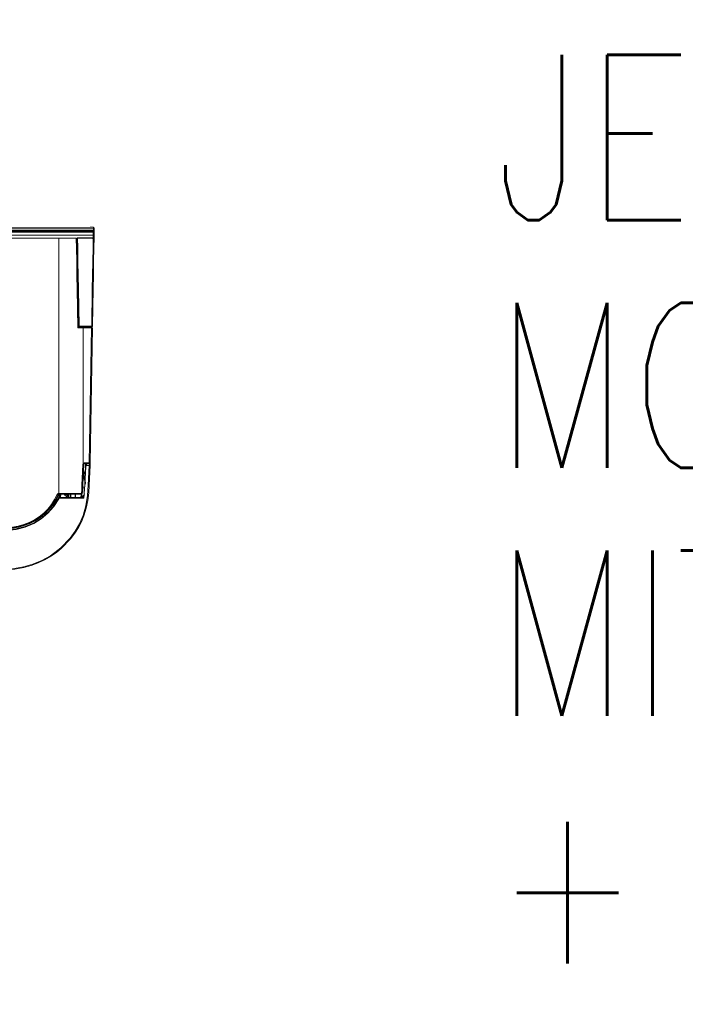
# Model space of a CAD drawing. Header units: centimetres. Extents: x -1062 to 5388, y 1642 to 2943.
# Tile 53 of 90: x 4569 to 4609, y 1817 to 1877. Entities that reach past the tile are written whole.
import ezdxf
from ezdxf.enums import TextEntityAlignment as Align

# ---------------------------------------------------------------- set-up
doc = ezdxf.new("R2010")
doc.units = ezdxf.units.CM
doc.layers.add('M-EQPM', color=220, linetype='Continuous', lineweight=25)
doc.layers.add('M-TEXT-n', color=5, linetype='Continuous', lineweight=9)
doc.styles.add('RomanS', font='romans.shx')

# ---------------------------------------------------------------- blocks, each defined once
blk = doc.blocks.new('A$C65818201')
at = {"lineweight": 5}
for points in [[(-415.97, 0), (415.97, 0)], [(413.97, 0), (415.97, 0)], [(415.97, 0), (416.03, 0), (416.09, -0.02), (416.13, -0.05), (416.18, -0.09), (416.22, -0.13), (416.25, -0.18), (416.26, -0.24), (416.27, -0.3)], [(415.97, -0.09), (415.97, -0.04), (415.97, -0.01), (415.97, 0)], [(415.96, -0.98), (-414.98, -0.98)], [(-414.96, -2), (415.94, -2)], [(415.93, -2.49), (-414.29, -2.49)], [(-409.11, -4.68), (-408.11, -3.91), (-406.66, -3.14), (-405.08, -2.67), (415.93, -2.51)], [(415.92, -3), (-404.98, -3.15), (-406.47, -3.6), (-407.84, -4.32), (-408.34, -4.68)], [(415.89, -4.68), (-405.28, -4.68)], [(415.89, -4.84), (-405.28, -4.84)], [(415.86, -6.22), (415.97, -0.29)], [(415.97, -0.09), (415.99, -0.09), (416.03, -0.09), (416.12, -0.13), (416.2, -0.18), (416.25, -0.27), (416.27, -0.35)], [(415.97, -0.29), (415.97, -0.21), (415.97, -0.14), (415.97, -0.09)], [(415.97, -0.29), (416.03, -0.3), (416.08, -0.31), (416.13, -0.33), (416.17, -0.36), (416.22, -0.38), (416.25, -0.42), (416.26, -0.46), (416.27, -0.5)], [(416.27, -0.5), (416.16, -6.43)], [(416.26, -0.59), (416.16, -6.44)], [(416.26, -0.59), (416.27, -0.51), (416.27, -0.45), (416.27, -0.39)], [(416.47, -0.59), (416.26, -0.59)], [(416.27, -0.3), (416.27, -0.3), (416.27, -0.32), (416.27, -0.36)], [(416.27, -0.3), (416.47, -0.3)], [(416.27, -0.36), (416.27, -0.36), (416.27, -0.35)], [(416.27, -0.35), (416.27, -0.4), (416.27, -0.44), (416.27, -0.5)], [(416.27, -0.39), (416.27, -0.36)], [(416.36, -6.43), (416.47, -0.59)], [(416.47, -0.3), (416.47, -0.32), (416.47, -0.38), (416.47, -0.47), (416.47, -0.59)], [(405.31, -6.5), (-408.39, -6.5)], [(395.03, -161.1), (395.03, -6.5)], [(405.61, -6.93), (405.61, -6.84), (405.59, -6.76), (405.56, -6.69), (405.53, -6.63), (405.48, -6.57), (405.43, -6.53), (405.37, -6.51), (405.31, -6.5)], [(405.61, -6.93), (405.71, -12.36)], [(405.89, -12.21), (405.79, -6.61)], [(406.4, -6.41), (406.34, -6.41), (406.28, -6.43), (406.23, -6.45), (406.18, -6.47), (406.14, -6.51), (406.12, -6.54), (406.1, -6.58), (406.09, -6.63)], [(406.2, -12.36), (406.09, -6.63)], [(406.4, -6.63), (406.34, -6.63), (406.28, -6.63), (406.23, -6.63), (406.18, -6.63), (406.15, -6.63), (406.12, -6.63), (406.1, -6.63), (406.09, -6.63)], [(406.4, -6.41), (415.67, -6.41)], [(406.4, -6.41), (406.4, -6.43), (406.4, -6.46), (406.4, -6.49), (406.4, -6.51), (406.4, -6.54), (406.4, -6.57), (406.4, -6.6), (406.4, -6.63)], [(406.4, -6.63), (406.5, -12.36)], [(415.67, -6.63), (406.4, -6.63)], [(415.67, -6.41), (415.71, -6.41), (415.74, -6.39), (415.78, -6.38), (415.8, -6.36), (415.83, -6.33), (415.85, -6.29), (415.86, -6.26), (415.86, -6.22)], [(415.67, -6.41), (415.67, -6.43), (415.67, -6.46), (415.67, -6.49), (415.67, -6.51), (415.67, -6.54), (415.67, -6.57), (415.67, -6.6), (415.67, -6.63)], [(416.16, -6.43), (416.15, -6.47), (416.12, -6.5), (416.08, -6.54), (416.02, -6.57), (415.94, -6.6), (415.85, -6.61), (415.76, -6.63), (415.67, -6.63)], [(416.16, -6.44), (416.15, -6.54), (416.12, -6.63), (416.08, -6.71), (416.02, -6.78), (415.95, -6.83), (415.86, -6.88), (415.77, -6.9), (415.67, -6.91)], [(415.67, -6.91), (415.67, -6.63)], [(415.67, -6.91), (415.86, -6.91)], [(415.76, -12.36), (415.86, -6.91)], [(415.86, -6.22), (415.92, -6.22), (415.98, -6.24), (416.03, -6.26), (416.07, -6.29), (416.11, -6.32), (416.13, -6.35), (416.16, -6.39), (416.16, -6.43)], [(415.86, -6.91), (415.95, -6.9), (416.05, -6.88), (416.13, -6.83), (416.21, -6.77), (416.27, -6.7), (416.32, -6.61), (416.35, -6.52), (416.36, -6.43)], [(416.16, -6.43), (416.16, -6.44)], [(416.36, -6.43), (416.26, -12.35)], [(405.71, -12.21), (405.89, -12.21)], [(405.71, -12.36), (405.86, -20.76), (406, -29.11), (406.15, -37.39)], [(406.33, -37.23), (406.19, -28.95), (406.04, -20.6), (405.89, -12.21)], [(406.19, -12.21), (406.19, -12.21), (406.17, -12.21), (406.14, -12.21), (406.1, -12.21), (406.06, -12.21), (406.01, -12.21), (405.95, -12.21), (405.89, -12.21)], [(406.63, -37.33), (406.49, -29.07), (406.34, -20.73), (406.2, -12.36)], [(406.5, -12.36), (406.43, -12.36), (406.38, -12.36), (406.33, -12.36), (406.28, -12.36), (406.25, -12.36), (406.22, -12.36), (406.2, -12.36), (406.2, -12.36)], [(406.5, -12.36), (406.64, -20.76), (406.79, -29.11), (406.93, -37.39)], [(415.33, -37.39), (415.47, -29.11), (415.61, -20.76), (415.76, -12.36)], [(415.76, -12.36), (415.86, -12.36), (415.95, -12.36), (416.04, -12.36), (416.11, -12.36), (416.17, -12.36), (416.22, -12.36), (416.25, -12.36), (416.26, -12.35)], [(416.26, -12.35), (416.11, -20.72), (415.97, -29.04), (415.82, -37.3)], [(406.33, -37.23), (406.14, -37.23)], [(406.15, -37.39), (406.56, -60.8)], [(406.72, -59.45), (406.33, -37.23)], [(406.63, -37.29), (406.63, -37.28), (406.61, -37.27), (406.58, -37.26), (406.55, -37.25), (406.5, -37.24), (406.45, -37.24), (406.39, -37.23), (406.33, -37.23)], [(407.02, -59.51), (406.63, -37.33)], [(406.93, -37.39), (406.87, -37.39), (406.82, -37.39), (406.77, -37.38), (406.72, -37.37), (406.69, -37.37), (406.66, -37.36), (406.64, -37.34), (406.63, -37.33)], [(406.93, -37.39), (407.32, -59.57)], [(414.94, -59.76), (415.33, -37.39)], [(415.33, -37.39), (415.42, -37.39), (415.51, -37.38), (415.61, -37.38), (415.68, -37.37), (415.74, -37.35), (415.79, -37.33), (415.81, -37.31), (415.82, -37.3)], [(415.82, -37.3), (415.43, -59.71)], [(406.79, -59.76), (406.75, -59.66), (406.73, -59.56), (406.72, -59.45)], [(407.02, -59.51), (407.01, -59.5), (407, -59.49), (406.97, -59.48), (406.93, -59.47), (406.89, -59.46), (406.84, -59.46), (406.78, -59.45), (406.72, -59.45)], [(407.52, -60), (407.42, -59.99), (407.33, -59.96), (407.24, -59.92), (407.17, -59.86), (407.11, -59.79), (407.06, -59.7), (407.03, -59.61), (407.02, -59.51)], [(407.32, -59.57), (407.26, -59.57), (407.2, -59.56), (407.15, -59.56), (407.11, -59.55), (407.07, -59.55), (407.04, -59.53), (407.02, -59.52), (407.02, -59.51)], [(407.32, -59.57), (407.32, -59.6), (407.33, -59.64), (407.35, -59.67), (407.38, -59.71), (407.41, -59.73), (407.45, -59.75), (407.48, -59.76), (407.52, -59.76)], [(406.54, -59.76), (406.79, -59.76)], [(406.79, -60), (406.55, -60)], [(406.55, -60.26), (407.88, -60.26)], [(406.55, -60.5), (414.91, -60.5)], [(414.91, -60.8), (406.56, -60.8)], [(406.79, -59.76), (406.79, -59.81), (406.79, -59.86), (406.79, -59.9), (406.79, -59.94), (406.79, -59.96), (406.79, -59.99), (406.79, -60), (406.79, -60)], [(406.79, -59.76), (406.93, -59.81), (407.1, -59.88), (407.32, -59.97), (407.48, -60), (407.52, -60), (407.52, -60)], [(407.52, -60), (407.52, -60), (407.5, -60), (407.43, -60), (407.24, -60), (407.03, -60), (406.79, -60)], [(407.52, -59.76), (407.52, -59.81), (407.52, -59.86), (407.52, -59.9), (407.52, -59.94), (407.52, -59.96), (407.52, -59.99), (407.52, -60), (407.52, -60)], [(407.52, -59.76), (414.94, -59.76)], [(414.94, -60), (407.52, -60)], [(407.89, -60.5), (407.88, -60)], [(408.38, -60), (408.39, -60.5)], [(408.94, -60.5), (408.93, -60)], [(409.44, -60.5), (409.43, -60)], [(409.85, -143.06), (409.85, -60.8)], [(409.93, -60), (409.94, -60.5)], [(410.18, -60.5), (410.18, -60)], [(410.69, -60), (410.68, -60.5)], [(411.18, -60), (411.18, -60.5)], [(412.32, -60.5), (412.33, -60)], [(412.82, -60.5), (412.83, -60)], [(412.83, -60), (412.82, -60.5)], [(412.82, -60.5), (412.82, -60.5)], [(413.12, -60.5), (413.11, -60.5), (413.1, -60.5)], [(413.12, -60.5), (413.13, -60)], [(413.43, -60), (413.42, -60.5)], [(413.48, -142.63), (414.91, -60.8)], [(413.82, -60.5), (413.81, -60)], [(415.42, -60.8), (413.98, -142.73)], [(414.11, -60), (414.12, -60.5)], [(414.91, -60.5), (414.99, -60.51), (415.05, -60.54), (415.1, -60.57), (415.15, -60.61), (415.2, -60.71), (415.21, -60.8)], [(414.91, -60.5), (414.91, -60.52), (414.91, -60.59), (414.91, -60.69), (414.91, -60.8)], [(414.91, -60.8), (415.01, -60.8), (415.11, -60.8), (415.19, -60.8), (415.27, -60.8), (415.33, -60.8), (415.38, -60.8), (415.4, -60.8), (415.42, -60.8)], [(414.94, -59.76), (415.03, -59.76), (415.13, -59.76), (415.21, -59.76), (415.29, -59.75), (415.35, -59.74), (415.4, -59.73), (415.43, -59.72), (415.43, -59.71)], [(414.94, -59.76), (414.94, -59.81), (414.94, -59.86), (414.94, -59.9), (414.94, -59.94), (414.94, -59.96), (414.94, -59.99), (414.94, -60), (414.94, -60)], [(415.13, -60), (415.13, -60), (415.12, -60), (415.1, -60), (415.08, -60), (415.04, -60), (415.01, -60), (414.98, -60), (414.94, -60)], [(415.43, -59.71), (415.43, -59.76), (415.41, -59.82), (415.38, -59.87), (415.35, -59.92), (415.3, -59.95), (415.25, -59.98), (415.19, -60), (415.13, -60)], [(410.67, -142.63), (410.48, -142.64), (410.29, -142.7), (410.12, -142.79), (409.97, -142.91), (409.85, -143.06), (409.75, -143.22), (409.69, -143.41), (409.67, -143.6)], [(410.17, -143.51), (410.19, -143.37), (410.29, -143.2), (410.44, -143.08), (410.62, -143.03), (410.67, -143.03)], [(410.67, -143.03), (410.67, -143.03), (410.67, -143), (410.67, -142.96), (410.67, -142.9), (410.67, -142.82), (410.67, -142.73), (410.67, -142.63)], [(410.67, -142.63), (413.48, -142.63)], [(410.67, -143.03), (413.68, -143.03)], [(411.12, -146.57), (411.18, -143.03)], [(411.45, -144.67), (411.48, -143.03)], [(411.97, -143.03), (411.95, -144.18)], [(413.32, -143.71), (413.32, -143.03)], [(413.68, -143.02), (413.68, -143.03), (413.67, -143.02), (413.65, -142.99), (413.63, -142.94), (413.6, -142.88), (413.56, -142.8), (413.53, -142.72), (413.48, -142.63)], [(413.98, -142.73), (413.97, -142.74), (413.95, -142.75), (413.9, -142.75), (413.84, -142.74), (413.77, -142.72), (413.68, -142.7), (413.59, -142.66), (413.48, -142.63)], [(413.98, -142.73), (413.98, -142.78), (413.96, -142.84), (413.93, -142.89), (413.89, -142.93), (413.85, -142.97), (413.8, -143), (413.74, -143.01), (413.68, -143.02)], [(413.81, -144.18), (413.81, -142.98)], [(413.98, -142.73), (413.96, -144.18)], [(409.07, -156.03), (409.67, -143.6)], [(410.17, -143.51), (409.57, -155.94)], [(409.67, -143.6), (409.77, -143.6), (409.86, -143.6), (409.95, -143.59), (410.03, -143.58), (410.09, -143.56), (410.13, -143.55), (410.16, -143.53), (410.17, -143.51)], [(410.36, -149.14), (411.44, -145.5)], [(411.42, -146.25), (410.55, -149.2)], [(411.45, -144.67), (410.87, -155.96)], [(411.95, -144.18), (411.86, -144.19), (411.76, -144.22), (411.68, -144.26), (411.6, -144.33), (411.54, -144.4), (411.49, -144.49), (411.46, -144.57), (411.45, -144.67)], [(413.46, -144.18), (411.95, -144.18)], [(412.87, -156.1), (413.46, -144.18)], [(413.32, -143.71), (413.41, -143.72), (413.51, -143.75), (413.59, -143.79), (413.67, -143.85), (413.73, -143.92), (413.78, -144), (413.81, -144.09), (413.81, -144.18)], [(413.62, -144.17), (413.5, -144.1), (413.33, -143.84), (413.32, -143.71)], [(413.96, -144.18), (413.37, -156)], [(413.46, -144.18), (413.51, -144.18), (413.57, -144.18), (413.62, -144.17)], [(413.81, -144.18), (413.73, -144.17), (413.62, -144.17)], [(413.81, -144.18), (413.88, -144.18), (413.92, -144.18), (413.95, -144.18), (413.96, -144.18)], [(410.41, -152.2), (410.02, -152.2)], [(410.03, -151.7), (410.28, -151.7)], [(410.31, -151.82), (410.24, -151.49), (410.18, -151.16), (410.15, -150.82), (410.15, -150.48), (410.17, -150.14), (410.21, -149.81), (410.27, -149.47), (410.36, -149.14)], [(410.31, -151.82), (410.31, -151.82), (410.33, -151.82), (410.34, -151.81), (410.37, -151.81), (410.4, -151.8), (410.43, -151.79), (410.47, -151.78), (410.5, -151.78)], [(411.26, -155.5), (410.31, -151.82)], [(410.55, -149.2), (410.47, -149.52), (410.41, -149.84), (410.37, -150.16), (410.35, -150.49), (410.36, -150.81), (410.38, -151.14), (410.43, -151.46), (410.5, -151.78)], [(410.36, -149.14), (410.36, -149.15), (410.37, -149.15), (410.39, -149.16), (410.41, -149.16), (410.44, -149.17), (410.47, -149.18), (410.51, -149.19), (410.55, -149.2)], [(410.5, -151.78), (411.27, -154.75)], [(413.37, -156), (413.37, -156), (413.14, -160.67), (412.57, -165.31), (411.6, -170.01), (410.19, -174.6), (408.69, -178.24), (406.88, -181.76), (404.7, -185.2), (402.21, -188.45), (396.71, -194.15), (393.59, -196.75), (390.25, -199.09), (386.47, -201.29), (382.49, -203.14), (378.22, -204.69), (373.85, -205.89), (372.78, -206.14), (368.44, -206.94), (360.95, -207.76), (353.37, -208)], [(353.37, -207.61), (360.21, -207.41), (367.02, -206.75), (373.74, -205.51), (379.4, -203.86), (384.86, -201.62), (389.99, -198.77), (396.32, -193.94), (401.83, -188.23), (404.98, -183.97), (407.64, -179.37), (409.72, -174.52), (411.46, -168.52), (412.47, -162.34), (412.87, -156.1)], [(408.25, -161.5), (408.42, -161.49), (408.6, -161.44), (408.76, -161.36), (408.91, -161.25), (409.03, -161.12), (409.14, -160.97), (409.2, -160.8), (409.24, -160.63)], [(408.74, -160.66), (408.72, -160.75), (408.69, -160.84), (408.64, -160.91), (408.58, -160.98), (408.51, -161.03), (408.42, -161.07), (408.34, -161.1), (408.25, -161.1)], [(408.74, -160.66), (408.91, -159.13), (409.02, -157.58), (409.07, -156.03)], [(408.74, -160.66), (408.84, -160.68), (408.93, -160.68), (409.02, -160.68), (409.09, -160.68), (409.15, -160.67), (409.2, -160.66), (409.23, -160.64), (409.24, -160.63)], [(409.24, -160.63), (408.84, -163.25)], [(409.07, -156.03), (409.17, -156.03), (409.26, -156.03), (409.35, -156.02), (409.42, -156.01), (409.48, -155.99), (409.53, -155.98), (409.56, -155.96), (409.57, -155.94)], [(409.57, -155.94), (409.51, -157.5), (409.41, -159.06), (409.24, -160.63)], [(409.26, -160.47), (409.28, -160.46), (409.35, -160.4), (409.41, -160.32), (409.46, -160.24), (409.49, -160.15), (409.5, -160.05)], [(409.5, -160.05), (409.49, -160.05), (409.46, -160.05), (409.41, -160.05), (409.35, -160.05), (409.31, -160.05)], [(409.54, -157.63), (409.5, -160.05)], [(410.81, -157.86), (409.51, -157.63)], [(409.53, -157.12), (410.83, -157.35)], [(410.87, -155.96), (410.24, -164.01)], [(413.37, -156), (413.36, -156.02), (413.33, -156.04), (413.29, -156.06), (413.22, -156.07), (413.15, -156.09), (413.06, -156.09), (412.97, -156.09), (412.87, -156.1)], [(363.5, -181.61), (367.01, -181.42), (370.47, -180.87), (373.86, -179.96), (377.14, -178.7), (380.26, -177.11), (383.21, -175.19), (385.93, -172.98), (388.41, -170.5), (390.62, -167.77), (392.53, -164.83), (394.12, -161.7)], [(394.57, -161.8), (392.96, -164.98), (391.03, -167.97), (388.79, -170.74), (386.27, -173.25), (383.5, -175.5), (380.52, -177.44), (377.34, -179.06), (374.02, -180.34), (370.58, -181.26), (367.06, -181.82), (363.5, -182)], [(394.99, -164.27), (392.05, -168.91), (388.5, -173), (384.41, -176.5), (379.87, -179.34), (374.7, -181.57), (369.22, -182.98), (363.5, -183.5)], [(394.39, -162.85), (393.22, -165.07), (391.27, -168.08), (389.01, -170.87), (386.47, -173.42), (383.68, -175.68), (380.67, -177.64), (377.46, -179.27), (374.11, -180.56), (370.64, -181.49), (367.09, -182.06), (364.23, -182.24)], [(391.45, -169.08), (394.61, -164.05)], [(394.86, -164.27), (391.71, -169.37)], [(394.12, -161.7), (394.21, -161.53), (394.34, -161.39), (394.49, -161.27), (394.66, -161.18), (394.84, -161.13), (395.03, -161.1)], [(394.12, -161.7), (394.21, -161.74), (394.28, -161.76), (394.36, -161.79), (394.43, -161.81), (394.49, -161.82), (394.53, -161.82), (394.56, -161.81), (394.57, -161.8)], [(394.85, -161.86), (394.39, -162.85)], [(395.03, -161.5), (394.93, -161.51), (394.85, -161.54), (394.76, -161.58), (394.68, -161.64), (394.62, -161.72), (394.57, -161.8)], [(394.85, -161.86), (394.8, -161.84), (394.75, -161.82), (394.71, -161.81), (394.66, -161.8), (394.63, -161.79), (394.6, -161.79), (394.58, -161.8), (394.57, -161.8)], [(395.3, -163.52), (395.14, -163.57), (394.98, -163.65), (394.83, -163.76), (394.71, -163.89), (394.61, -164.05)], [(394.61, -164.05), (394.78, -163.81)], [(394.61, -164.05), (394.61, -164.06), (394.62, -164.08), (394.64, -164.1), (394.67, -164.13), (394.71, -164.16), (394.75, -164.2), (394.8, -164.23), (394.86, -164.27)], [(394.78, -163.81), (394.78, -163.82), (394.77, -163.85), (394.78, -163.89), (394.79, -163.93), (394.82, -163.98), (394.86, -164.03), (394.9, -164.09), (394.95, -164.14)], [(394.78, -163.81), (395.04, -163.61), (395.08, -163.59)], [(395.03, -161.74), (395, -161.75), (394.96, -161.76), (394.93, -161.78), (394.89, -161.8), (394.87, -161.83), (394.85, -161.86)], [(394.95, -164.14), (394.86, -164.27)], [(395.24, -164.04), (395.2, -164.05), (394.95, -164.14)], [(394.95, -164.35), (394.95, -164.14)], [(395.02, -163.39), (394.98, -163.69)], [(395.43, -164.01), (395.34, -164.01), (395.26, -164.03), (395.17, -164.08), (395.1, -164.13), (395.04, -164.2), (394.99, -164.27)], [(395.02, -163.39), (395.32, -162.33), (395.47, -161.74)], [(395.5, -163.43), (395.49, -163.44), (395.46, -163.45), (395.4, -163.45), (395.34, -163.45), (395.27, -163.44), (395.2, -163.43), (395.12, -163.41), (395.02, -163.39)], [(395.03, -161.1), (395.03, -161.19), (395.03, -161.26), (395.03, -161.33), (395.03, -161.39), (395.03, -161.44), (395.03, -161.47), (395.03, -161.5), (395.03, -161.5)], [(395.03, -161.1), (408.25, -161.1)], [(395.03, -161.74), (395.03, -161.69), (395.03, -161.65), (395.03, -161.61), (395.03, -161.57), (395.03, -161.54), (395.03, -161.52), (395.03, -161.51), (395.03, -161.5)], [(408.25, -161.5), (395.03, -161.5)], [(395.47, -161.74), (395.03, -161.74)], [(395.08, -163.59), (395.17, -163.56)], [(395.08, -163.59), (395.08, -163.6), (395.09, -163.63), (395.09, -163.67), (395.12, -163.73), (395.14, -163.8), (395.17, -163.87), (395.2, -163.96), (395.24, -164.04)], [(395.17, -163.56), (395.3, -163.52)], [(395.17, -163.56), (395.17, -163.57), (395.19, -163.59), (395.2, -163.64), (395.22, -163.69), (395.25, -163.76), (395.27, -163.84), (395.31, -163.92), (395.33, -164.01)], [(395.3, -163.52), (395.37, -163.51), (395.43, -163.51), (395.5, -163.51)], [(395.3, -163.52), (395.3, -163.53), (395.31, -163.56), (395.32, -163.6), (395.33, -163.66), (395.34, -163.74), (395.36, -163.82), (395.38, -163.91), (395.4, -164.01)], [(395.5, -163.99), (395.46, -163.99), (395.43, -164), (395.4, -164.01)], [(395.43, -164.01), (410.24, -164.01)], [(395.47, -161.74), (395.47, -161.69), (395.47, -161.65), (395.47, -161.61), (395.47, -161.57), (395.47, -161.54), (395.47, -161.52), (395.47, -161.51), (395.47, -161.5)], [(395.54, -161.74), (395.47, -161.74)], [(396.02, -161.5), (395.79, -162.36), (395.5, -163.43)], [(395.5, -163.51), (407.63, -163.51)], [(395.5, -163.51), (395.5, -163.51), (395.5, -163.54), (395.5, -163.59), (395.5, -163.65), (395.5, -163.72), (395.5, -163.81), (395.5, -163.9), (395.5, -163.99)], [(407.63, -163.99), (395.5, -163.99)], [(395.91, -161.5), (395.85, -161.57), (395.7, -161.68), (395.54, -161.74)], [(395.54, -161.74), (395.54, -161.68), (395.54, -161.64), (395.54, -161.6), (395.55, -161.57), (395.55, -161.54), (395.56, -161.52), (395.57, -161.51), (395.57, -161.5)], [(395.63, -163.51), (396.23, -161.5)], [(396.52, -161.5), (395.92, -163.51)], [(398.48, -161.5), (398.48, -162.14)], [(398.6, -162.15), (398.48, -162.14)], [(398.6, -162.15), (400.07, -161.65)], [(399.62, -162.6), (399.47, -162.44), (399.24, -162.31), (398.95, -162.21), (398.6, -162.15)], [(399.58, -163.14), (399.36, -163.51)], [(399.58, -163.14), (399.66, -162.95), (399.67, -162.77), (399.62, -162.6)], [(400.72, -162.75), (399.58, -163.14)], [(400.58, -162.28), (399.62, -162.6)], [(400.07, -161.59), (400, -161.5)], [(400.07, -161.59), (400.24, -161.56), (400.41, -161.56), (400.57, -161.59), (400.71, -161.65), (400.81, -161.73), (400.82, -161.75)], [(400.07, -161.59), (400.26, -161.6), (400.44, -161.63), (400.61, -161.69), (400.75, -161.78), (400.86, -161.88), (400.94, -162.01), (400.97, -162.14)], [(400.07, -161.65), (400.07, -161.59)], [(400.07, -161.65), (400.25, -161.71), (400.43, -161.8), (400.59, -161.91), (400.74, -162.04), (400.85, -162.18), (400.92, -162.32), (400.97, -162.46)], [(400.07, -161.65), (400.22, -161.78), (400.36, -161.93), (400.48, -162.1), (400.58, -162.28)], [(400.58, -162.28), (400.58, -162.28)], [(400.97, -162.5), (400.88, -162.4), (400.71, -162.31), (400.58, -162.28)], [(400.58, -162.28), (400.65, -162.44), (400.7, -162.6), (400.72, -162.75)], [(400.82, -161.75), (400.63, -161.5)], [(400.72, -162.75), (400.77, -162.72), (400.81, -162.7), (400.85, -162.67), (400.88, -162.64), (400.91, -162.6), (400.94, -162.57), (400.95, -162.53), (400.97, -162.5)], [(400.73, -162.8), (400.73, -162.78), (400.73, -162.76), (400.72, -162.75)], [(400.98, -162.56), (400.97, -162.6), (400.96, -162.63), (400.94, -162.67), (400.91, -162.7), (400.87, -162.73), (400.83, -162.76), (400.78, -162.78), (400.73, -162.8)], [(400.73, -163.51), (400.73, -162.8)], [(400.97, -162.1), (400.88, -161.84), (400.81, -161.76)], [(400.97, -162.14), (400.97, -162.11), (400.97, -162.1)], [(400.98, -162.19), (400.98, -162.17), (400.97, -162.1)], [(400.98, -162.19), (400.98, -162.18), (400.98, -162.16), (400.97, -162.14)], [(400.97, -162.46), (400.97, -162.49), (400.98, -162.53), (400.98, -162.56)], [(400.97, -162.5), (400.97, -162.49), (400.97, -162.49), (400.97, -162.49), (400.97, -162.48), (400.97, -162.48), (400.97, -162.47), (400.97, -162.46)], [(400.98, -162.56), (400.97, -162.5)], [(400.98, -162.19), (400.98, -162.56)], [(400.98, -162.56), (400.98, -163.51)], [(401.98, -163.51), (401.98, -163.21), (401.98, -161.74), (401.98, -161.5)], [(402.27, -161.5), (402.27, -161.68), (402.27, -163.09), (402.27, -163.51)], [(405.04, -163.51), (405.02, -162.88), (405.02, -161.88), (405.01, -161.5)], [(405.07, -161.5), (405.1, -163.51)], [(407.63, -163.51), (408.18, -163.45), (408.71, -163.3), (409.21, -163.06), (409.65, -162.72), (410.03, -162.31), (410.32, -161.83), (410.52, -161.31), (410.52, -161.31)], [(410.43, -162.6), (409.99, -163.08), (409.48, -163.47), (408.9, -163.76), (408.27, -163.93), (407.63, -163.99)], [(407.63, -163.51), (407.63, -163.51), (407.63, -163.54), (407.63, -163.59), (407.63, -163.65), (407.63, -163.72), (407.63, -163.81), (407.63, -163.9), (407.63, -163.99)], [(408.25, -161.5), (408.25, -161.5), (408.25, -161.47), (408.25, -161.44), (408.25, -161.39), (408.25, -161.33), (408.25, -161.26), (408.25, -161.19), (408.25, -161.1)], [(408.3, -163.43), (408.63, -161.43)], [(410.19, -162.05), (410.14, -162.15), (409.74, -162.63)], [(364.2, -183), (365.19, -182.96), (369.12, -182.55), (374.74, -181.14), (380.06, -178.84), (384.91, -175.69), (389.16, -171.8), (391.45, -169.08)], [(391.45, -169.08), (391.44, -169.09), (391.45, -169.12), (391.47, -169.15), (391.5, -169.18), (391.54, -169.22), (391.59, -169.27), (391.64, -169.32), (391.71, -169.37)]]:
    blk.add_lwpolyline(points, dxfattribs=at)

msp = doc.modelspace()

# ---------------------------------------------------------------- block references
at = {"layer": 'M-EQPM', "xscale": 0.1, "yscale": 0.1, "zscale": 0.1, "rotation": 0.001013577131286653}
msp.add_blockref('A$C65818201', (4531.477, 1863.98), dxfattribs=at)

# ---------------------------------------------------------------- texts
at = {"layer": 'M-TEXT-n', "style": 'RomanS', "width": 0.8}
for s, p in [('JEDNOSTKA WEW. TYPU SPLIT, MOC CHŁ. NOM. 3,5kW', (4597.32, 1861.419)), ('MOC CHŁ. JAWNA (24C,50%%%RH)=2,5kW', (4597.32, 1846.419)), ('MITSUBISHI HEAVY INDUSTRIES SRK35ZS-W+SRC35ZS-W', (4597.32, 1831.419)), ('+ ZADAJNIK RC-EX5A ZAS. ELE 1~230V, 50Hz', (4597.32, 1816.419))]:
    msp.add_text(s, height=10, dxfattribs=at).set_placement(p, align=Align.BOTTOM_LEFT)

doc.saveas('drawing.dxf')
